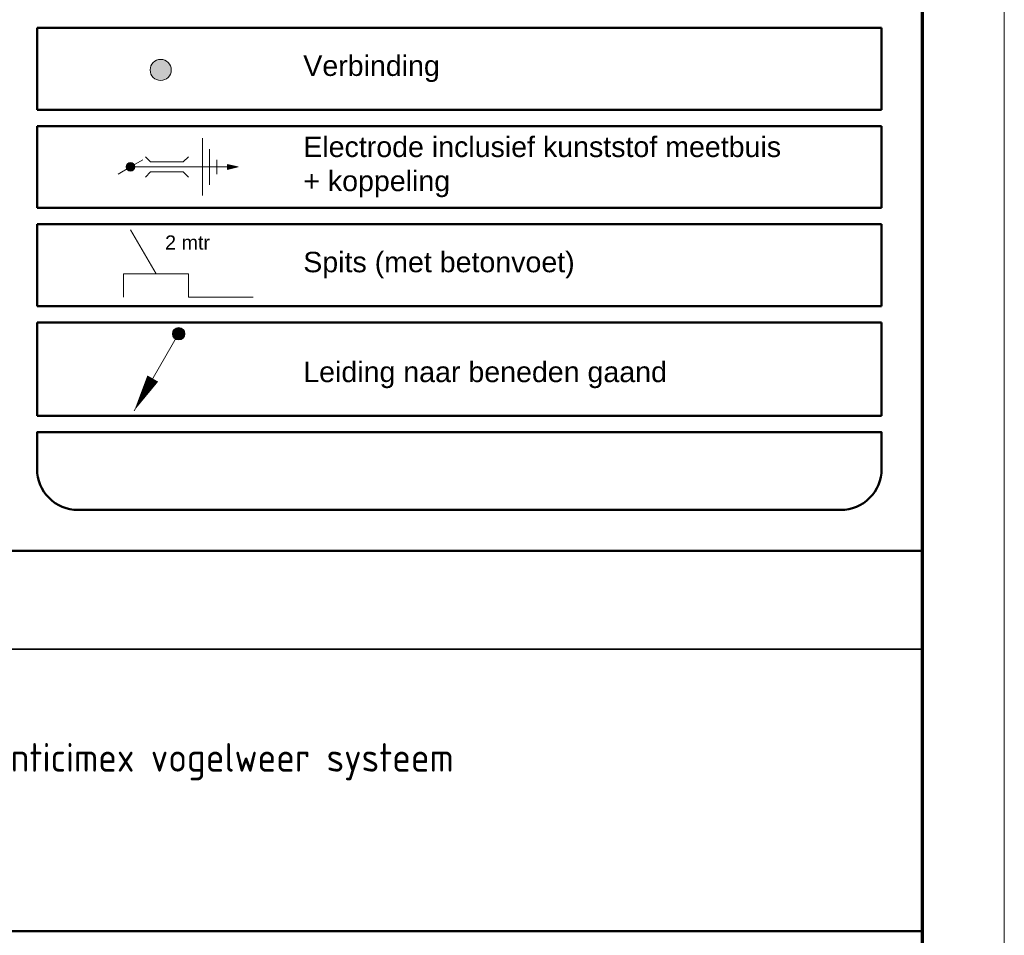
# Model space of a CAD drawing. Header units: millimetres. Extents: x -1609 to 2109, y 0 to 841.
# Tile 28 of 65: x -120 to 0, y 69 to 181. Entities that reach past the tile are written whole.
import ezdxf

# ---------------------------------------------------------------- set-up
doc = ezdxf.new("R2010")
doc.units = ezdxf.units.MM
for name, color, linetype, lineweight in [('a. Kader', 5, 'Continuous', 50), ('a. Tekst 25', 7, 'Continuous', 25), ('b. Aard leiding', 10, 'Continuous', 18), ('b. Aarddraad VD 120mm²', 10, 'Continuous', 18)]:
    doc.layers.add(name, color=color, linetype=linetype, lineweight=lineweight)
doc.layers.add('RVB_ALG_TEKENBLAD_ALGEMEEN', color=2, linetype='Continuous')
doc.styles.add('RVB_TXT', font='isocp.shx')
doc.styles.add('Sch01-H25', font='Arial.ttf', dxfattribs={"height": 2.5})
doc.styles.add('Sch02-H25', font='Arial.ttf', dxfattribs={"height": 5})

# ---------------------------------------------------------------- blocks, each defined once
blk = doc.blocks.new('A$C130A0656')
h = blk.add_hatch(color=256)
h.dxf.hatch_style = 1
h.paths.add_polyline_path([(503, 1027, 0.26795), (452, 1117), (400, 1027), (400, 924, 0.414214)])
h.paths.add_polyline_path([(452, 1117, 0.131652), (400, 1131), (400, 1027)])
h.paths.add_polyline_path([(400, 1131, 0.414214), (297, 1027, 0.26795), (348, 938), (400, 1027)])
h.paths.add_polyline_path([(400, 1027), (348, 938, 0.131652), (400, 924)])
for p, q in [((400, 1027), (572, 1325)), ((400, 1027), (228, 730)), ((400, -1562), (400, 1131)), ((280, 547), (156, 671)), ((280, -242), (280, 547)), ((520, 547), (644, 671)), ((520, -242), (520, 547)), ((280, -242), (156, -366)), ((520, -242), (644, -366)), ((-288, -703), (1088, -703)), ((-30, -875), (830, -875)), ((228, -1047), (572, -1047)), ((400, -1562), (341, -1305)), ((341, -1305), (459, -1305)), ((400, -1523), (352, -1314)), ((352, -1314), (448, -1314)), ((400, -1484), (363, -1323)), ((363, -1323), (437, -1323)), ((400, -1445), (374, -1331)), ((374, -1331), (426, -1331)), ((400, -1406), (385, -1340)), ((385, -1340), (415, -1340)), ((400, -1367), (396, -1349)), ((396, -1349), (404, -1349)), ((400, -1562), (459, -1305)), ((448, -1314), (400, -1523)), ((437, -1323), (400, -1484)), ((426, -1331), (400, -1445)), ((415, -1340), (400, -1406)), ((404, -1349), (400, -1367))]:
    blk.add_line(p, q)
blk.add_circle((400, 1027), 103)
blk = doc.blocks.new('A$C5B4F438F')
at = {"linetype": 'Continuous'}
for p, q in [((1050, 250), (1325, 726)), ((700, 0), (700, 250)), ((700, 250), (1400, 250)), ((1400, 0), (1400, 250)), ((0, 0), (700, 0))]:
    blk.add_line(p, q, dxfattribs=at)
blk = doc.blocks.new('*U10')
at = {"color": 1, "linetype": 'Continuous', "lineweight": 18}
blk.add_lwpolyline([(-1609, 0), (0, 0), (0, 841), (-1609, 841)], close=True, dxfattribs=at)
at = {"color": 5, "linetype": 'Continuous', "lineweight": 70}
blk.add_lwpolyline([(-1599, 10), (-10, 10), (-10, 831), (-1599, 831)], close=True, dxfattribs=at)
blk = doc.blocks.new('*U14')
at = {"color": 3, "linetype": 'Continuous', "lineweight": 35, "transparency": 16777216}
blk.add_line((-168, 104), (-10, 104), dxfattribs=at)
at = {"color": 4, "linetype": 'Continuous', "lineweight": 50, "transparency": 16777216}
blk.add_lwpolyline([(-168, 69.5), (-10, 69.5), (-10, 116), (-168, 116)], close=True, dxfattribs=at)
at = {"color": 3, "linetype": 'Continuous', "lineweight": 35, "transparency": 16777216, "style": 'RVB_TXT'}
for tag, p in [('RVB_PROJNAAM', (-167, 111.5)), ('RVB_PROJLOC', (-167, 105.5)), ('RVB_SPEC1', (-167, 95)), ('RVB_SPEC2', (-167, 89)), ('RVB_SPEC3', (-167, 83)), ('RVB_SPEC4', (-167, 77)), ('RVB_SPEC5', (-167, 71)), ('RVB_DISC1', (-20, 29.5))]:
    blk.add_attdef(tag, p, '', height=3.5, dxfattribs=at)
at = {"color": 2, "linetype": 'Continuous', "lineweight": 25, "transparency": 16777216, "style": 'RVB_TXT'}
for tag, p in [('RVB_OBJNR', (-138, 65)), ('RVB_AUTEUR', (-59, 65)), ('RVB_GEBNR', (-138, 60.5)), ('RVB_CONTROLE', (-59, 60.5)), ('RVB_BESTNR', (-138, 56)), ('RVB_DATUM', (-59, 56)), ('RVB_PROJNR', (-138, 51.5)), ('RVB_SCHAAL', (-59, 51.5)), ('RVB_FASE', (-138, 47)), ('RVB_FORM', (-59, 47)), ('RVB_VERSIE', (-138, 42.5)), ('RVB_DOCUMENTCODE', (-88, 42.5))]:
    blk.add_attdef(tag, p, '', height=2.5, dxfattribs=at)
at = {"color": 200, "linetype": 'Continuous', "transparency": 16777216, "style": 'RVB_TXT', "flags": 1}
for tag, p in [('RVB_ICODE', (-48.5, 42.5)), ('RVB_BOUWLAAG', (-28.75, 42.5))]:
    blk.add_attdef(tag, p, '', height=2.5, dxfattribs=at)
at = {"color": 4, "linetype": 'Continuous', "lineweight": 50, "transparency": 16777216, "style": 'RVB_TXT'}
blk.add_attdef('RVB_DISC', (-48.5, 29.5), '', height=5, dxfattribs=at)

msp = doc.modelspace()

# ---------------------------------------------------------------- hatches: boundary and pattern name
at = {"layer": 'b. Aard leiding'}
h = msp.add_hatch(color=256, dxfattribs=at)
h.dxf.hatch_style = 1
h.paths.add_polyline_path([(-104.44, 174.79, 1), (-101.86, 174.79, 1)])
h = msp.add_hatch(color=256, dxfattribs=at)
h.dxf.hatch_style = 1
h.paths.add_polyline_path([(-104.44, 174.79, 1), (-101.86, 174.79, 1)])

# ---------------------------------------------------------------- linework, layer by layer
at = {"layer": 'a. Kader'}
for p, q in [((-118.27, 179.93), (-118.27, 169.93)), ((-118.27, 179.93), (-15, 179.93)), ((-15, 179.93), (-15, 169.93)), ((-118.27, 169.93), (-15, 169.93)), ((-118.27, 167.93), (-118.27, 157.93)), ((-118.27, 167.93), (-15, 167.93)), ((-15, 167.93), (-15, 157.93)), ((-118.27, 157.93), (-15, 157.93)), ((-118.27, 155.93), (-118.27, 145.93)), ((-118.27, 155.93), (-15, 155.93)), ((-15, 155.93), (-15, 145.93)), ((-118.27, 145.93), (-15, 145.93)), ((-118.27, 143.93), (-118.27, 132.5)), ((-118.27, 143.93), (-15, 143.93)), ((-15, 143.93), (-15, 132.5)), ((-118.27, 132.5), (-15, 132.5))]:
    msp.add_line(p, q, dxfattribs=at)
at = {"layer": 'a. Kader', "transparency": 33554687}
msp.add_lwpolyline([(-113.27, 121, -0.414214), (-118.27, 126), (-118.27, 130.5), (-15, 130.5), (-15, 126, -0.414214), (-20, 121)], format="xyb", close=True, dxfattribs=at)
at = {"layer": 'b. Aard leiding', "linetype": 'Continuous'}
msp.add_line((-100.96, 142.54), (-106.39, 133.13), dxfattribs=at)
msp.add_lwpolyline([(-101.33, 142.54, 0.758, 0.758, 1), (-100.58, 142.54, 0.758, 0.758, 1)], format="xyseb", close=True, dxfattribs=at)
msp.add_lwpolyline([(-106.39, 133.13, 0, 1.52, 0), (-104.12, 137.06, 1.52, 1.52, 0)], format="xyseb", dxfattribs=at)
at = {"layer": 'b. Aard leiding'}
msp.add_circle((-103.15, 174.79), 1.29, dxfattribs=at)
msp.add_circle((-103.15, 174.79), 1.29, dxfattribs=at)
at = {"layer": 'b. Aard leiding', "linetype": 'Continuous'}
msp.add_circle((-100.96, 142.54), 0.758, dxfattribs=at)

# ---------------------------------------------------------------- block references
at = {"layer": 'b. Aard leiding', "linetype": 'Continuous', "lineweight": -3, "transparency": 33554687, "xscale": -0.005083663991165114, "yscale": 0.005083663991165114, "zscale": 0.005083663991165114, "rotation": 90}
msp.add_blockref('A$C130A0656', (-101.62, 164.97), dxfattribs=at)
at = {"layer": 'b. Aarddraad VD 120mm²', "xscale": -0.01131636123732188, "yscale": 0.01131636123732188, "zscale": 0.01131636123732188}
msp.add_blockref('A$C5B4F438F', (-91.84, 147.03), dxfattribs=at)
at = {"layer": 'RVB_ALG_TEKENBLAD_ALGEMEEN', "transparency": 16777216}
msp.add_blockref('*U10', (0, 0), dxfattribs=at)
ref = msp.add_blockref('*U14', (0, 0), dxfattribs=at)
ref.add_attrib('RVB_PROJNAAM', 'Complex nieuwe haven', (-167, 111.5), dxfattribs={"layer": '0', "color": 3, "linetype": 'Continuous', "lineweight": 35, "transparency": 16777216, "height": 3.5, "style": 'RVB_TXT'})
ref.add_attrib('RVB_SPEC2', 'Bliksembeveiliging en anticimex vogelweer systeem', (-167, 89), dxfattribs={"layer": '0', "color": 3, "linetype": 'Continuous', "lineweight": 35, "transparency": 16777216, "height": 3.5, "style": 'RVB_TXT'})

# ---------------------------------------------------------------- texts
at = {"layer": 'a. Tekst 25', "linetype": 'Continuous'}
for s, insert, char_height, width, attachment_point, style in [('Verbinding', (-85.72, 174.93), 2.5, 69.1394, 4, 'Sch01-H25'), ('2 mtr', (-97.12, 152.81), 1.727, 23.1985, 9, 'Sch02-H25'), ('Spits (met betonvoet)', (-85.72, 150.93), 2.5, 59.6209, 4, 'Sch01-H25'), ('Leiding naar beneden gaand ', (-85.72, 137.5), 2.5, 69.1394, 4, 'Sch01-H25')]:
    msp.add_mtext(s, dxfattribs=dict(at, insert=insert, char_height=char_height, width=width, attachment_point=attachment_point, style=style))
at = {"layer": 'a. Tekst 25', "linetype": 'Continuous', "transparency": 33554687, "insert": (-85.72, 162.93), "char_height": 2.5, "width": 59.6209, "attachment_point": 4, "style": 'Sch01-H25'}
msp.add_mtext('Electrode inclusief kunststof meetbuis + koppeling', dxfattribs=at)

doc.saveas('drawing.dxf')
